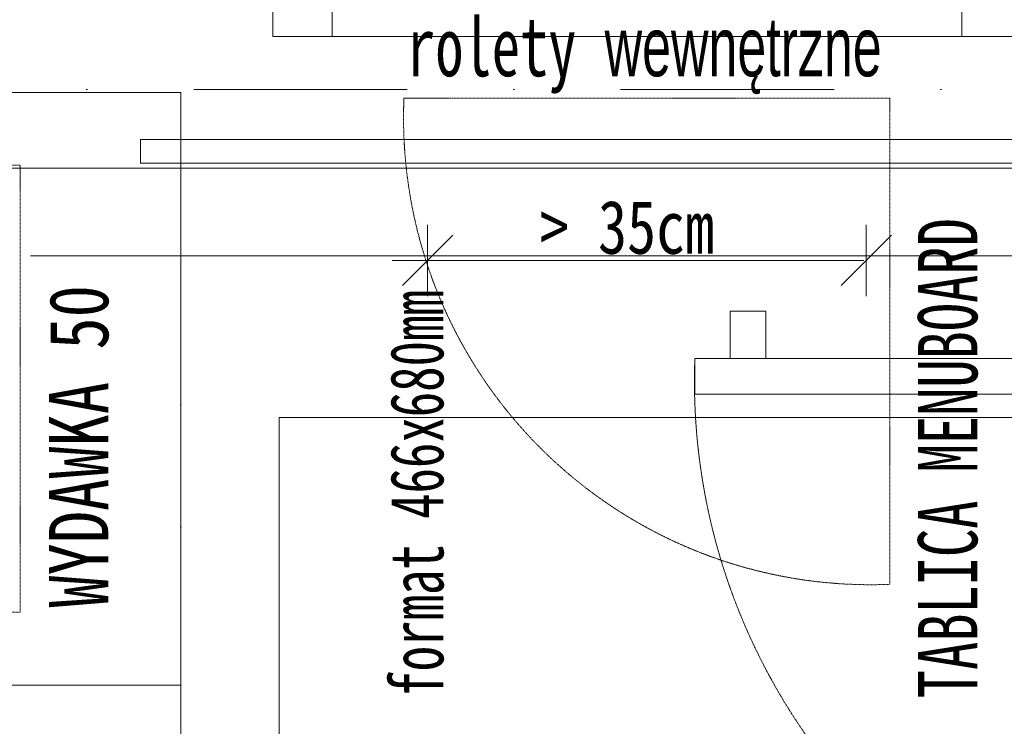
# Model space of a CAD drawing. Header units: centimetres. Extents: x -9388 to 91680, y -1419244 to 50347.
# Tile 29 of 183: x 10080 to 10910, y -702209 to -701614. Entities that reach past the tile are written whole.
import ezdxf
from ezdxf.enums import TextEntityAlignment as Align

# ---------------------------------------------------------------- set-up
doc = ezdxf.new("R2010")
doc.units = ezdxf.units.CM
for name, pattern in [('DASHED', [0.75, 0.5, -0.25]), ('HIDDEN2', [0.1875, 0.125, -0.0625]), ('Kropki i Kreski', [360, 180, -90, 0, -90])]:
    doc.linetypes.add(name, pattern=pattern)
for name, color, linetype in [('! Strefy Powierzchnie', 7, 'Continuous'), ('Okna ArchiCADa', 7, 'Continuous'), ('Osie', 7, 'Continuous')]:
    doc.layers.add(name, color=color, linetype=linetype)
for name, color, linetype, lineweight in [('MEBLE PKN_Nr_pióra__101', 7, 'Continuous', 5), ('Okna ArchiCADa_Nr_pióra__23', 7, 'Continuous', 15), ('Okna ArchiCADa_Nr_pióra__3', 7, 'Continuous', 13), ('Osie_Nr_pióra__1', 7, 'Continuous', 13), ('Osie_Nr_pióra__4', 7, 'Continuous', 13), ('Q_podkład', 8, 'Continuous', 9), ('Wnętrze - umeblowanie_Nr_pióra__101', 7, 'Continuous', 5), ('Wnętrze - umeblowanie_Nr_pióra__150', 7, 'Continuous', 25), ('Wnętrze - umeblowanie_Nr_pióra__7', 7, 'Continuous', 13)]:
    doc.layers.add(name, color=color, linetype=linetype, lineweight=lineweight)
doc.styles.add('GENERATED_STYLE_2', font='arial.ttf')
doc.styles.add('GENERATED_STYLE_3', font='calibri.ttf')

# ---------------------------------------------------------------- blocks, each defined once
blk = doc.blocks.new('Standardowy znacznik siatki_2')
at = {"layer": 'Osie_Nr_pióra__4', "linetype": 'Kropki i Kreski'}
blk.add_line((1000, 0), (17990.82, 0), dxfattribs=at)
at = {"layer": 'Osie_Nr_pióra__1', "style": 'GENERATED_STYLE_3'}
for tag, p in [('AC_MarkerText_1_0', (-125, 5.72)), ('AC_MarkerText_1_1', (19115.82, 5.72))]:
    blk.add_attdef(tag, text='', height=100, rotation=360, dxfattribs=at).set_placement(p, align=Align.MIDDLE_CENTER)
blk = doc.blocks.new('Okno potrójne 19')
at = {"layer": 'Okna ArchiCADa_Nr_pióra__23', "color": 8, "linetype": 'Continuous'}
for p, q in [((-315.5, 25), (-265.5, 25)), ((-315.5, -25), (-315.5, 25)), ((-265.5, 25), (-265.5, -25)), ((-265.5, 25), (265.5, 25)), ((265.5, -25), (265.5, 25)), ((265.5, 25), (315.5, 25))]:
    blk.add_line(p, q, dxfattribs=at)
at = {"layer": 'Okna ArchiCADa_Nr_pióra__3', "color": 8, "linetype": 'Continuous'}
for p, q in [((-520, 210), (520, 210)), ((-265.5, 25), (265.5, 25))]:
    blk.add_line(p, q, dxfattribs=at)
blk = doc.blocks.new('Witryna sklepowa 19_2')
at = {"layer": 'Okna ArchiCADa_Nr_pióra__3', "color": 8, "linetype": 'Continuous'}
blk.add_line((-520, -260), (520, -260), dxfattribs=at)
blk = doc.blocks.new('PAB.01_RZUT PRZYZIEMIA')
at = {"layer": '! Strefy Powierzchnie', "color": 8, "linetype": 'Continuous', "lineweight": 0, "flags": 128}
blk.add_lwpolyline([(35639, -701738.64), (35639, -707859.27), (41389, -707859.27), (41389, -708139.27), (42018.99, -708139.27), (42018.99, -701822.76), (41148.99, -701822.76), (41148.99, -701738.63)], close=True, dxfattribs=at)
at = {"layer": 'MEBLE PKN_Nr_pióra__101', "color": 8, "linetype": 'HIDDEN2'}
for q in [(40403.99, -701679.73), (40813.99, -702089.73)]:
    blk.add_line((40813.99, -701679.73), q, dxfattribs=at)
at = {"layer": 'MEBLE PKN_Nr_pióra__101', "color": 8, "linetype": 'Continuous'}
for p, q in [((40791.99, -701816.6), (40425.99, -701816.6)), ((40215.85, -701938.38), (40215.35, -701938.38)), ((40215.85, -701938.38), (40215.35, -701938.38)), ((40215.85, -701973.55), (40215.85, -702109.55)), ((40215.85, -701973.55), (40215.85, -702109.55)), ((40215.85, -702041.55), (40215.35, -702041.55)), ((40215.85, -702041.55), (40215.35, -702041.55))]:
    blk.add_line(p, q, dxfattribs=at)
at = {"layer": 'MEBLE PKN_Nr_pióra__101', "color": 8, "linetype": 'Continuous', "flags": 128}
for points in [[(39359.85, -702174.86), (39359.85, -701674.86), (40215.85, -701674.86), (40215.85, -702174.86)], [(39359.85, -702174.86), (39359.85, -701674.86), (40215.85, -701674.86), (40215.85, -702174.86)], [(41022.99, -701734.55), (40181.69, -701734.55), (40181.69, -701714.55), (41022.99, -701714.55)], [(41022.99, -701734.55), (40181.69, -701734.55), (40181.69, -701714.55), (41022.99, -701714.55)], [(40978.99, -701949.16), (40978.99, -702415.82), (40298.81, -702415.82), (40298.81, -701949.16)], [(40978.99, -701949.16), (40978.99, -702415.82), (40298.81, -702415.82), (40298.81, -701949.16)], [(39359.85, -702174.86), (40215.85, -702174.86), (40215.85, -702224.86), (39409.85, -702224.86), (39409.85, -703124.86), (40009.85, -703124.86), (40009.85, -704074.86), (39709.85, -704074.8), (39709.85, -703174.72), (39359.85, -703174.74)], [(39359.85, -702174.86), (40215.85, -702174.86), (40215.85, -702224.86), (39409.85, -702224.86), (39409.85, -703124.86), (40009.85, -703124.86), (40009.85, -704074.86), (39709.85, -704074.8), (39709.85, -703174.72), (39359.85, -703174.74)]]:
    blk.add_lwpolyline(points, close=True, dxfattribs=at)
for points in [[(41022.99, -701714.55), (40181.69, -701714.55)], [(41022.99, -701714.55), (40181.69, -701714.55)], [(40423.99, -701786.6), (40423.99, -701846.6)], [(40793.99, -701846.6), (40793.99, -701786.6)], [(40445.21, -701795.39), (40402.78, -701837.81)], [(40772.78, -701837.81), (40815.21, -701795.39)], [(40453.99, -701816.6), (40393.99, -701816.6)]]:
    blk.add_lwpolyline(points, dxfattribs=at)
at = {"layer": 'MEBLE PKN_Nr_pióra__101', "color": 8, "linetype": 'HIDDEN2', "flags": 128}
blk.add_lwpolyline([(39853.16, -701736.15), (39853.16, -702113.35), (40080.14, -702113.35), (40080.14, -701736.15)], close=True, dxfattribs=at)
blk.add_lwpolyline([(39853.16, -701736.15), (39853.16, -702113.35), (40080.14, -702113.35), (40080.14, -701736.15)], close=True, dxfattribs=at)
at = {"layer": 'MEBLE PKN_Nr_pióra__101', "color": 8, "linetype": 'DASHED', "flags": 128}
for points in [[(40679.24, -701899.31), (40709.24, -701899.31), (40709.24, -701859.31), (40679.24, -701859.31)], [(40679.24, -701899.31), (40709.24, -701899.31), (40709.24, -701859.31), (40679.24, -701859.31)], [(40649.24, -701899.31), (41189.24, -701899.31), (41189.24, -701929.31), (40649.24, -701929.31)], [(40649.24, -701899.31), (41189.24, -701899.31), (41189.24, -701929.31), (40649.24, -701929.31)]]:
    blk.add_lwpolyline(points, close=True, dxfattribs=at)
at = {"layer": 'MEBLE PKN_Nr_pióra__101', "color": 8, "linetype": 'HIDDEN2'}
blk.add_arc((40797.58, -701696.15), 393.93, 177.6117, 272.3883, dxfattribs=at)
at = {"layer": 'MEBLE PKN_Nr_pióra__101', "color": 8, "linetype": 'DASHED'}
blk.add_arc((41170.37, -701918.19), 521.32, 177.92544, 272.07456, dxfattribs=at)
blk.add_arc((41170.37, -701918.19), 521.32, 177.92544, 272.07456, dxfattribs=at)
at = {"layer": 'Okna ArchiCADa', "color": 8, "linetype": 'Continuous', "xscale": -1, "zscale": 1000}
for name, p, rotation in [('Okno potrójne 19', (40608.99, -701602.77), 180.0001226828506), ('Witryna sklepowa 19_2', (40608.99, -701552.77), 0.0001226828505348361), ('Witryna sklepowa 19_2', (40608.99, -701552.77), 0.0001226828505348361)]:
    blk.add_blockref(name, p, dxfattribs=dict(at, rotation=rotation))
at = {"layer": 'Osie', "color": 8, "linetype": 'Continuous', "zscale": 1000, "rotation": 359.999997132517}
blk.add_blockref('Standardowy znacznik siatki_2', (30584.3, -701672.28), dxfattribs=at)
at = {"layer": 'Wnętrze - umeblowanie_Nr_pióra__101', "color": 8, "linetype": 'Continuous', "rotation": 90, "style": 'GENERATED_STYLE_2'}
for s, insert, char_height, attachment_point in [('\\A1;{\\W0.800000x;\\fMS Gothic|b0|i0|c238|p49;WYDAWKA 50}', (40155.39, -701973.43), 50, 8), ('\\A1;{\\W0.700000x;\\fMS Gothic|b0|i0|c238|p49;format 466x680mm}', (40438.06, -701841.66), 45, 9)]:
    blk.add_mtext(s, dxfattribs=dict(at, insert=insert, char_height=char_height, attachment_point=attachment_point))
at = {"layer": 'Wnętrze - umeblowanie_Nr_pióra__150', "color": 8, "linetype": 'Continuous', "insert": (40888.47, -701781), "char_height": 50, "attachment_point": 9, "rotation": 90, "style": 'GENERATED_STYLE_2'}
blk.add_mtext('\\A1;{\\W0.700000x;\\fMS Gothic|b0|i0|c238|p49;TABLICA MENUBOARD}', dxfattribs=at)
at = {"layer": 'Wnętrze - umeblowanie_Nr_pióra__7', "color": 8, "linetype": 'Continuous', "attachment_point": 9, "rotation": 360, "style": 'GENERATED_STYLE_2'}
for s, insert, char_height in [('\\A1;{\\W0.700000x;\\fMS Gothic|b0|i0|c238|p49;rolety wewnętrzne}', (40806.99, -701676.38), 50), ('\\A1;{\\W0.800000x;\\fMS Gothic|b0|i0|c238|p49;> 35cm}', (40665.68, -701811.76), 45)]:
    blk.add_mtext(s, dxfattribs=dict(at, insert=insert, char_height=char_height))

msp = doc.modelspace()

# ---------------------------------------------------------------- block references
at = {"layer": 'Q_podkład'}
msp.add_blockref('PAB.01_RZUT PRZYZIEMIA', (-30000, 0), dxfattribs=at)

doc.saveas('drawing.dxf')
